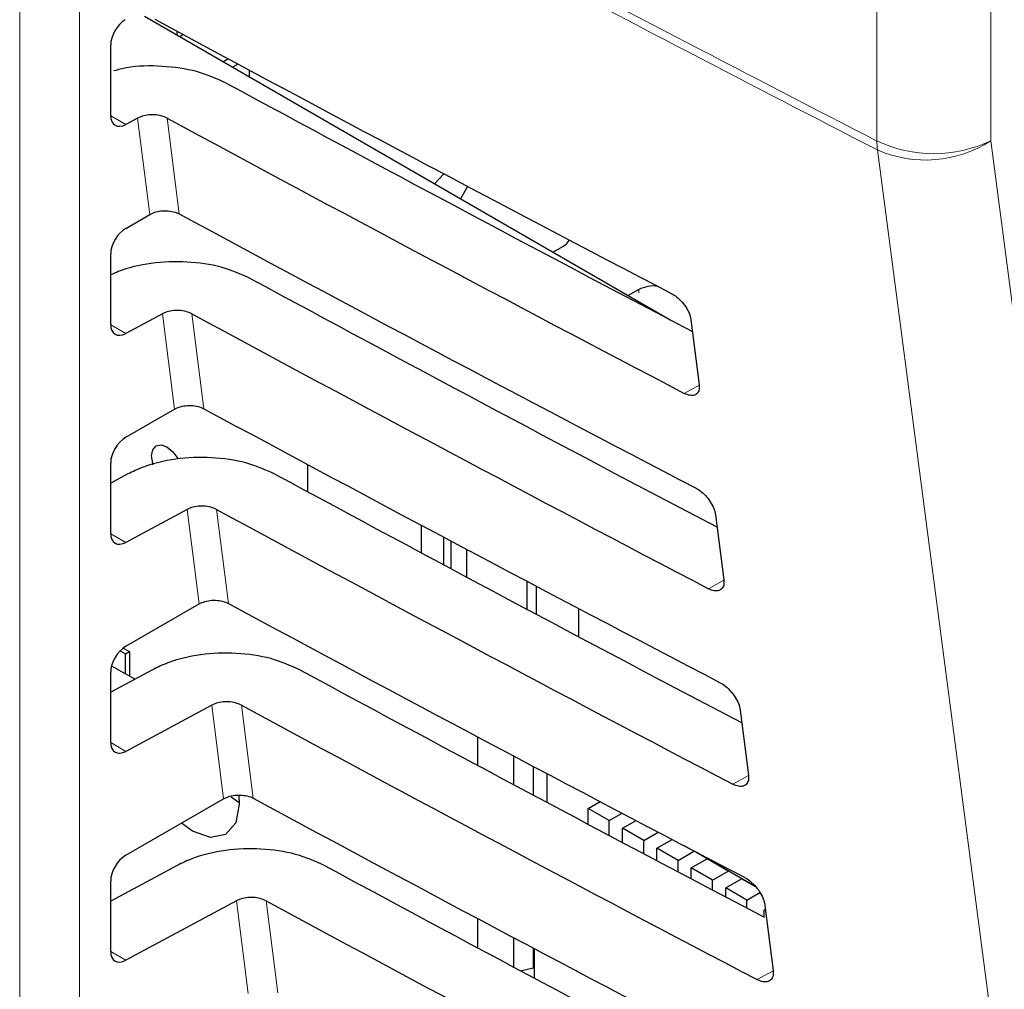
# Paper-space layout 'Blatt2' of a CAD drawing. Header units: millimetres. Extents: x 5 to 418, y 2 to 292.
# Tile 36 of 93: x 145.6 to 150.22, y 147.41 to 151.95. Entities that reach past the tile are written whole.
import ezdxf

# ---------------------------------------------------------------- set-up
doc = ezdxf.new("R2010")
doc.units = ezdxf.units.MM

psp = doc.layouts.new('Blatt2')

# ---------------------------------------------------------------- linework, layer by layer
at = {"color": 7, "linetype": 'Continuous', "lineweight": 18}
for p, q in [((145.5994, 141.666), (145.5994, 155.3297)), ((145.8798, 155.3283), (145.8798, 141.6646)), ((149.6196, 151.3856), (149.6196, 153.3235)), ((150.1535, 153.3243), (150.1535, 151.3863)), ((146.0262, 151.504), (146.0969, 151.4632)), ((146.2097, 151.0412), (146.1526, 151.4932)), ((146.2912, 151.4928), (146.348, 151.0435)), ((150.1535, 151.3863), (150.6738, 147.4098)), ((148.5028, 150.674), (148.5028, 150.6887)), ((146.3251, 150.128), (146.2685, 150.5757)), ((146.4072, 150.5753), (146.4634, 150.1303)), ((146.0262, 150.5242), (146.0969, 150.4834)), ((148.7858, 150.241), (148.7164, 150.2023)), ((146.4405, 149.2148), (146.3844, 149.6581)), ((146.5231, 149.6578), (146.5788, 149.217)), ((146.0262, 149.5443), (146.0969, 149.5035)), ((148.9016, 149.3256), (148.8304, 149.286)), ((146.5558, 148.3015), (146.5004, 148.7406)), ((146.639, 148.7403), (146.6941, 148.3038)), ((146.0262, 148.5645), (146.0969, 148.5237)), ((149.0174, 148.4103), (148.9443, 148.3696)), ((146.6712, 147.3883), (146.6163, 147.8231)), ((146.7549, 147.8227), (146.8095, 147.3906)), ((146.0262, 147.5846), (146.0969, 147.5438)), ((149.1331, 147.4949), (149.0583, 147.4532))]:
    psp.add_line(p, q, dxfattribs=at)
at = {"color": 7, "linetype": 'Continuous', "lineweight": 25}
for p, q in [((146.1844, 151.9705), (148.6529, 150.5454)), ((146.3359, 151.9011), (146.3359, 151.8831)), ((146.3669, 151.8844), (146.3503, 151.8748)), ((146.0262, 151.5055), (146.0262, 151.8349)), ((146.5792, 151.7702), (146.5553, 151.7564)), ((146.6232, 151.7465), (146.5978, 151.7319)), ((146.6753, 151.7186), (146.6753, 151.6871)), ((146.1526, 151.4932), (146.0969, 151.4632)), ((147.5882, 151.232), (147.5451, 151.185)), ((147.6999, 151.1729), (147.6669, 151.1147)), ((146.0969, 150.9761), (146.2097, 151.0412)), ((148.1002, 150.8645), (148.1492, 150.8928)), ((146.0262, 150.5256), (146.0262, 150.8551)), ((148.5028, 150.6887), (148.4538, 150.6604)), ((146.2685, 150.5757), (146.0969, 150.4834)), ((148.7472, 150.5476), (148.7857, 150.2425)), ((146.0969, 149.9963), (146.3251, 150.128)), ((146.0262, 149.5458), (146.0262, 149.8752)), ((146.949, 149.8691), (146.949, 149.7418)), ((146.1066, 149.8242), (146.0262, 149.7809)), ((146.3844, 149.6581), (146.0969, 149.5035)), ((148.8629, 149.6323), (148.9015, 149.3272)), ((147.4835, 149.4543), (147.4835, 149.5837)), ((147.5875, 149.5284), (147.5875, 149.3987)), ((147.6228, 149.3798), (147.6228, 149.5096)), ((147.6956, 149.471), (147.6956, 149.3408)), ((147.9799, 149.1893), (147.9799, 149.3205)), ((148.0223, 149.298), (148.0223, 149.1667)), ((146.0969, 149.0164), (146.4405, 149.2148)), ((148.2203, 149.1936), (148.2203, 149.0615)), ((146.0705, 148.9954), (146.0957, 148.9808)), ((146.0845, 149.008), (146.1137, 148.9912)), ((146.0957, 148.9808), (146.1137, 148.9912)), ((146.0957, 148.8865), (146.0957, 148.9808)), ((146.1137, 148.9912), (146.1137, 148.8761)), ((146.0302, 148.9243), (146.0957, 148.8865)), ((146.2225, 148.9066), (146.0262, 148.8011)), ((146.0262, 148.5659), (146.0262, 148.8954)), ((146.1388, 148.8616), (146.0957, 148.8865)), ((146.5004, 148.7406), (146.0969, 148.5237)), ((148.9787, 148.717), (149.0173, 148.4118)), ((147.7461, 148.5922), (147.7461, 148.4583)), ((147.9167, 148.3672), (147.9167, 148.5018)), ((148.0082, 148.4533), (148.0082, 148.3185)), ((148.0723, 148.4195), (148.0723, 148.2843)), ((146.0969, 148.0366), (146.5558, 148.3015)), ((146.5917, 148.311), (146.6291, 148.2842)), ((148.2656, 148.2559), (148.3213, 148.2881)), ((148.2656, 148.1816), (148.2656, 148.2559)), ((148.3646, 148.1987), (148.2656, 148.2559)), ((148.3646, 148.1987), (148.4249, 148.2336)), ((148.3646, 148.129), (148.3646, 148.1987)), ((148.4268, 148.1628), (148.49, 148.1993)), ((148.5258, 148.1057), (148.4268, 148.1628)), ((148.4268, 148.0961), (148.4268, 148.1628)), ((148.5258, 148.1057), (148.5937, 148.1449)), ((148.5258, 148.0436), (148.5258, 148.1057)), ((148.588, 148.0698), (148.6589, 148.1107)), ((148.588, 148.0107), (148.588, 148.0698)), ((148.687, 148.0126), (148.588, 148.0698)), ((148.687, 148.0126), (148.7606, 148.0551)), ((148.7606, 148.0551), (148.7165, 148.0805)), ((148.7606, 148.0551), (148.7606, 148.0574)), ((148.7709, 148.052), (149.0481, 147.892)), ((148.687, 147.9584), (148.687, 148.0126)), ((148.7492, 147.9767), (148.8228, 148.0191)), ((148.8228, 148.0191), (148.8228, 148.0221)), ((148.9218, 147.962), (148.8228, 148.0191)), ((146.3384, 147.9891), (146.0262, 147.8212)), ((148.7492, 147.9256), (148.7492, 147.9767)), ((148.8482, 147.9195), (148.7492, 147.9767)), ((148.8482, 147.9195), (148.9218, 147.962)), ((148.9218, 147.962), (148.9218, 147.9649)), ((146.0262, 147.5861), (146.0262, 147.9155)), ((148.8482, 147.8734), (148.8482, 147.9195)), ((148.9105, 147.8836), (148.984, 147.9261)), ((148.984, 147.9261), (148.984, 147.929)), ((149.053, 147.8862), (148.984, 147.9261)), ((149.0095, 147.8265), (148.9105, 147.8836)), ((148.9105, 147.8406), (148.9105, 147.8836)), ((149.0095, 147.8265), (149.0706, 147.8617)), ((146.6163, 147.8231), (146.0969, 147.5438)), ((149.0095, 147.7886), (149.0095, 147.8265)), ((149.0915, 147.7791), (149.0969, 147.7822)), ((149.0915, 147.7455), (149.0915, 147.7791)), ((149.0945, 147.8016), (149.133, 147.4965)), ((147.7461, 147.7403), (147.7461, 147.6029)), ((147.9167, 147.5116), (147.9167, 147.6497)), ((148.0082, 147.6012), (148.0082, 147.5091)), ((148.0117, 147.5994), (148.0117, 147.4609)), ((147.9476, 147.4951), (148.0082, 147.5091)), ((148.0068, 147.5088), (148.0117, 147.5059)), ((148.0082, 147.5091), (148.0117, 147.5129))]:
    psp.add_line(p, q, dxfattribs=at)
at = {"color": 7, "linetype": 'Continuous', "lineweight": 18, "flags": 128}
psp.add_lwpolyline([(151.0381, 140.5234), (150.9587, 141.1296), (150.6414, 143.5542), (149.6219, 151.3438)], dxfattribs=at)
at = {"color": 7, "linetype": 'Continuous', "lineweight": 25, "flags": 128}
for points in [[(146.2257, 149.8679), (146.2235, 149.8745), (146.2181, 149.9094), (146.2235, 149.938), (146.2391, 149.9559), (146.2624, 149.9605), (146.2899, 149.9509), (146.3174, 149.9287), (146.3407, 149.8973), (146.3422, 149.8946)], [(146.6265, 148.3175), (146.6292, 148.2758), (146.6126, 148.1886), (146.5651, 148.1339), (146.494, 148.1201), (146.4101, 148.1492), (146.3575, 148.187)]]:
    psp.add_lwpolyline(points, dxfattribs=at)
at = {"color": 7, "linetype": 'Continuous', "lineweight": 18}
for centre, radius, start, end in [((241.8202, 330.4715), 201.4267, 241.61753, 242.758763), ((241.821, 330.4266), 201.4233, 241.617584, 242.758763), ((149.8858, 151.9508), 0.6247, 244.78, 295.3751), ((149.9786, 151.3848), 0.359, 179.8785, 186.5632), ((149.8481, 151.8604), 0.564, 246.3585, 302.7876)]:
    psp.add_arc(centre, radius, start, end, dxfattribs=at)
at = {"color": 7, "linetype": 'Continuous', "lineweight": 25}
for centre, radius, start, end in [((148.1227, 150.9449), 0.0585, 296.9982, 336.5981), ((148.5724, 150.556), 0.1498, 83.0931, 117.6932)]:
    psp.add_arc(centre, radius, start, end, dxfattribs=at)
for centre, major_axis, ratio, start_param, end_param in [((146.0981, 151.875), (0.0513, 0.0858), 0.587369, 0.847258, 2.36515), ((283.0781, 239.2011), (200.2346, 3.0812), 0.587275, 3.950946, 3.967413), ((282.4191, 232.6336), (198.8183, -2.9535), 0.567125, 3.968584, 3.983526), ((146.0981, 151.5456), (0.0513, 0.0858), 0.587369, 2.36515, 3.918493), ((282.4184, 232.6332), (199.2219, -2.9595), 0.567125, 3.968582, 3.985126), ((283.0778, 238.2211), (200.0741, 3.0787), 0.587275, 3.950986, 3.967453), ((146.0981, 150.8952), (0.0513, 0.0858), 0.587369, 0.811807, 2.36515), ((282.4193, 231.6539), (198.6578, -2.9511), 0.567125, 3.968625, 3.983579), ((282.4187, 231.6535), (199.0613, -2.9571), 0.567125, 3.968623, 3.985166), ((146.0981, 150.5657), (0.0513, 0.0858), 0.587369, 2.36515, 3.918493), ((283.0776, 237.2411), (199.9135, 3.0762), 0.587275, 3.951027, 3.967493), ((146.0981, 149.9153), (0.0513, 0.0858), 0.587369, 0.811807, 2.36515), ((282.4196, 230.6742), (198.4972, -2.9487), 0.567125, 3.968666, 3.983632), ((282.4189, 230.6738), (198.9008, -2.9547), 0.567125, 3.968664, 3.985207), ((146.0981, 149.5859), (0.0513, 0.0858), 0.587369, 2.36515, 3.918493), ((283.0773, 236.2611), (199.753, 3.0738), 0.587275, 3.951067, 3.967532), ((146.0981, 148.9355), (0.0513, 0.0858), 0.587369, 0.811807, 2.36515), ((282.4199, 229.6945), (198.3367, -2.9464), 0.567125, 3.968707, 3.983625), ((282.4192, 229.6941), (198.7402, -2.9524), 0.567125, 3.968705, 3.985247), ((146.0981, 148.606), (0.0513, 0.0858), 0.587369, 2.36515, 3.918493), ((283.0771, 235.2811), (199.5924, 3.0713), 0.587275, 3.951108, 3.967572), ((146.0981, 147.9556), (0.0513, 0.0858), 0.587369, 0.811807, 2.36515), ((282.4201, 228.7148), (198.1761, -2.944), 0.567125, 3.968748, 3.983739), ((282.4195, 228.7144), (198.5797, -2.95), 0.567125, 3.968746, 3.985287), ((146.0981, 147.6262), (0.0513, 0.0858), 0.587369, 2.36515, 3.918493)]:
    psp.add_ellipse(centre, major_axis=major_axis, ratio=ratio, start_param=start_param, end_param=end_param, dxfattribs=at)
for points, knots in [([(146.5679, 151.6574), (146.5234, 151.6773), (146.4342, 151.7171), (146.2681, 151.7394), (146.1304, 151.7387), (146.0607, 151.7197), (146.0412, 151.7143)], [0, 0, 0, 0, 0.2945636, 0.5890676, 0.8852355, 1, 1, 1, 1]), ([(146.2912, 151.4928), (146.2823, 151.4968), (146.2645, 151.5047), (146.2311, 151.5095), (146.1972, 151.5081), (146.1704, 151.5018), (146.1572, 151.4954), (146.1526, 151.4932)], [0, 0, 0, 0, 0.218777, 0.43751, 0.657479, 0.879863, 1, 1, 1, 1]), ([(146.2097, 151.0412), (146.2187, 151.0455), (146.2366, 151.054), (146.2705, 151.0594), (146.3046, 151.0582), (146.331, 151.0518), (146.3438, 151.0456), (146.348, 151.0435)], [0, 0, 0, 0, 0.223618, 0.44726, 0.670215, 0.891746, 1, 1, 1, 1]), ([(146.6839, 150.7399), (146.6394, 150.7597), (146.5504, 150.7992), (146.383, 150.8232), (146.2143, 150.816), (146.0928, 150.7887), (146.0379, 150.763), (146.0262, 150.7576)], [0, 0, 0, 0, 0.232727, 0.465407, 0.699402, 0.935967, 1, 1, 1, 1]), ([(148.6584, 150.6693), (148.6618, 150.6674), (148.6739, 150.6606), (148.6951, 150.6434), (148.7187, 150.616), (148.7368, 150.5853), (148.745, 150.562), (148.7468, 150.5502), (148.7472, 150.5476)], [0, 0, 0, 0, 0.081253, 0.29343, 0.506901, 0.72249, 0.939689, 1, 1, 1, 1]), ([(146.4072, 150.5753), (146.3983, 150.5793), (146.3805, 150.5872), (146.347, 150.592), (146.3132, 150.5906), (146.2863, 150.5842), (146.2731, 150.5779), (146.2685, 150.5757)], [0, 0, 0, 0, 0.218783, 0.437522, 0.657497, 0.879887, 1, 1, 1, 1]), ([(148.7857, 150.2425), (148.7861, 150.2389), (148.7872, 150.2264), (148.7831, 150.2084), (148.7697, 150.1944), (148.749, 150.1907), (148.7299, 150.1956), (148.7188, 150.2012), (148.7164, 150.2023)], [0, 0, 0, 0, 0.085705, 0.302608, 0.518156, 0.731573, 0.943439, 1, 1, 1, 1]), ([(146.3251, 150.128), (146.334, 150.1323), (146.3519, 150.1408), (146.3858, 150.1461), (146.42, 150.1449), (146.4464, 150.1385), (146.4592, 150.1323), (146.4634, 150.1303)], [0, 0, 0, 0, 0.2236241, 0.4472715, 0.6702332, 0.8917694, 1, 1, 1, 1]), ([(146.7998, 149.8224), (146.7553, 149.8422), (146.6663, 149.8817), (146.499, 149.9056), (146.3298, 149.8988), (146.1955, 149.867), (146.1297, 149.8353), (146.1066, 149.8242)], [0, 0, 0, 0, 0.218789, 0.437534, 0.657515, 0.879913, 1, 1, 1, 1]), ([(148.7718, 149.7572), (148.7754, 149.7552), (148.788, 149.7481), (148.8099, 149.7302), (148.8341, 149.702), (148.8526, 149.6704), (148.8607, 149.6467), (148.8626, 149.6347), (148.8629, 149.6323)], [0, 0, 0, 0, 0.084719, 0.296921, 0.510428, 0.726053, 0.943271, 1, 1, 1, 1]), ([(146.5231, 149.6578), (146.5142, 149.6617), (146.4964, 149.6697), (146.4629, 149.6744), (146.4291, 149.6731), (146.4022, 149.6667), (146.3891, 149.6604), (146.3844, 149.6581)], [0, 0, 0, 0, 0.218789, 0.4375337, 0.6575145, 0.8799115, 1, 1, 1, 1]), ([(148.9015, 149.3272), (148.9018, 149.3234), (148.903, 149.3103), (148.8987, 149.2919), (148.8847, 149.2777), (148.8635, 149.2741), (148.8439, 149.2792), (148.8327, 149.2848), (148.8304, 149.286)], [0, 0, 0, 0, 0.0890994, 0.3059785, 0.521493, 0.7348782, 0.9467284, 1, 1, 1, 1]), ([(146.4405, 149.2148), (146.4494, 149.219), (146.4673, 149.2275), (146.5012, 149.2329), (146.5354, 149.2317), (146.5618, 149.2253), (146.5746, 149.2191), (146.5788, 149.217)], [0, 0, 0, 0, 0.22363, 0.447283, 0.670251, 0.891793, 1, 1, 1, 1]), ([(146.9157, 148.9049), (146.8712, 148.9246), (146.7822, 148.9642), (146.6149, 148.9881), (146.4457, 148.9813), (146.3114, 148.9494), (146.2456, 148.9177), (146.2225, 148.9066)], [0, 0, 0, 0, 0.2187953, 0.4375462, 0.6575334, 0.8799369, 1, 1, 1, 1]), ([(148.8852, 148.8451), (148.889, 148.8429), (148.9021, 148.8356), (148.9247, 148.817), (148.9495, 148.788), (148.9683, 148.7556), (148.9765, 148.7315), (148.9783, 148.7193), (148.9787, 148.717)], [0, 0, 0, 0, 0.088008, 0.300233, 0.513775, 0.729433, 0.94667, 1, 1, 1, 1]), ([(146.639, 148.7403), (146.6301, 148.7442), (146.6123, 148.7521), (146.5788, 148.7569), (146.545, 148.7556), (146.5181, 148.7492), (146.505, 148.7428), (146.5004, 148.7406)], [0, 0, 0, 0, 0.218795, 0.4375456, 0.6575325, 0.8799357, 1, 1, 1, 1]), ([(149.0173, 148.4118), (149.0176, 148.4078), (149.0188, 148.3943), (149.0142, 148.3754), (148.9998, 148.361), (148.9779, 148.3575), (148.9579, 148.3628), (148.9465, 148.3685), (148.9443, 148.3696)], [0, 0, 0, 0, 0.09232, 0.309177, 0.524659, 0.738015, 0.949851, 1, 1, 1, 1]), ([(146.5558, 148.3015), (146.5648, 148.3058), (146.5827, 148.3143), (146.6166, 148.3196), (146.6508, 148.3184), (146.6772, 148.3121), (146.6899, 148.3058), (146.6941, 148.3038)], [0, 0, 0, 0, 0.2236359, 0.4472952, 0.6702687, 0.8918166, 1, 1, 1, 1]), ([(147.0316, 147.9873), (146.9871, 148.0071), (146.8981, 148.0467), (146.7308, 148.0705), (146.5616, 148.0638), (146.4273, 148.0319), (146.3615, 148.0002), (146.3384, 147.9891)], [0, 0, 0, 0, 0.218801, 0.437558, 0.657551, 0.879961, 1, 1, 1, 1]), ([(148.9986, 147.933), (149.0027, 147.9307), (149.0163, 147.9231), (149.0395, 147.9038), (149.0648, 147.874), (149.084, 147.8408), (149.0923, 147.8162), (149.0941, 147.8039), (149.0945, 147.8016)], [0, 0, 0, 0, 0.091132, 0.303381, 0.516954, 0.732645, 0.9499, 1, 1, 1, 1]), ([(146.7549, 147.8227), (146.746, 147.8267), (146.7282, 147.8346), (146.6947, 147.8394), (146.6609, 147.838), (146.634, 147.8317), (146.6209, 147.8253), (146.6163, 147.8231)], [0, 0, 0, 0, 0.218801, 0.437558, 0.657551, 0.87996, 1, 1, 1, 1]), ([(149.133, 147.4965), (149.1334, 147.4923), (149.1346, 147.4783), (149.1298, 147.4589), (149.1148, 147.4443), (149.0923, 147.4408), (149.072, 147.4464), (149.0604, 147.4522), (149.0583, 147.4532)], [0, 0, 0, 0, 0.09538, 0.312215, 0.527668, 0.740995, 0.952818, 1, 1, 1, 1])]:
    psp.add_open_spline(points, degree=3, knots=knots, dxfattribs=at)

doc.saveas('drawing.dxf')
